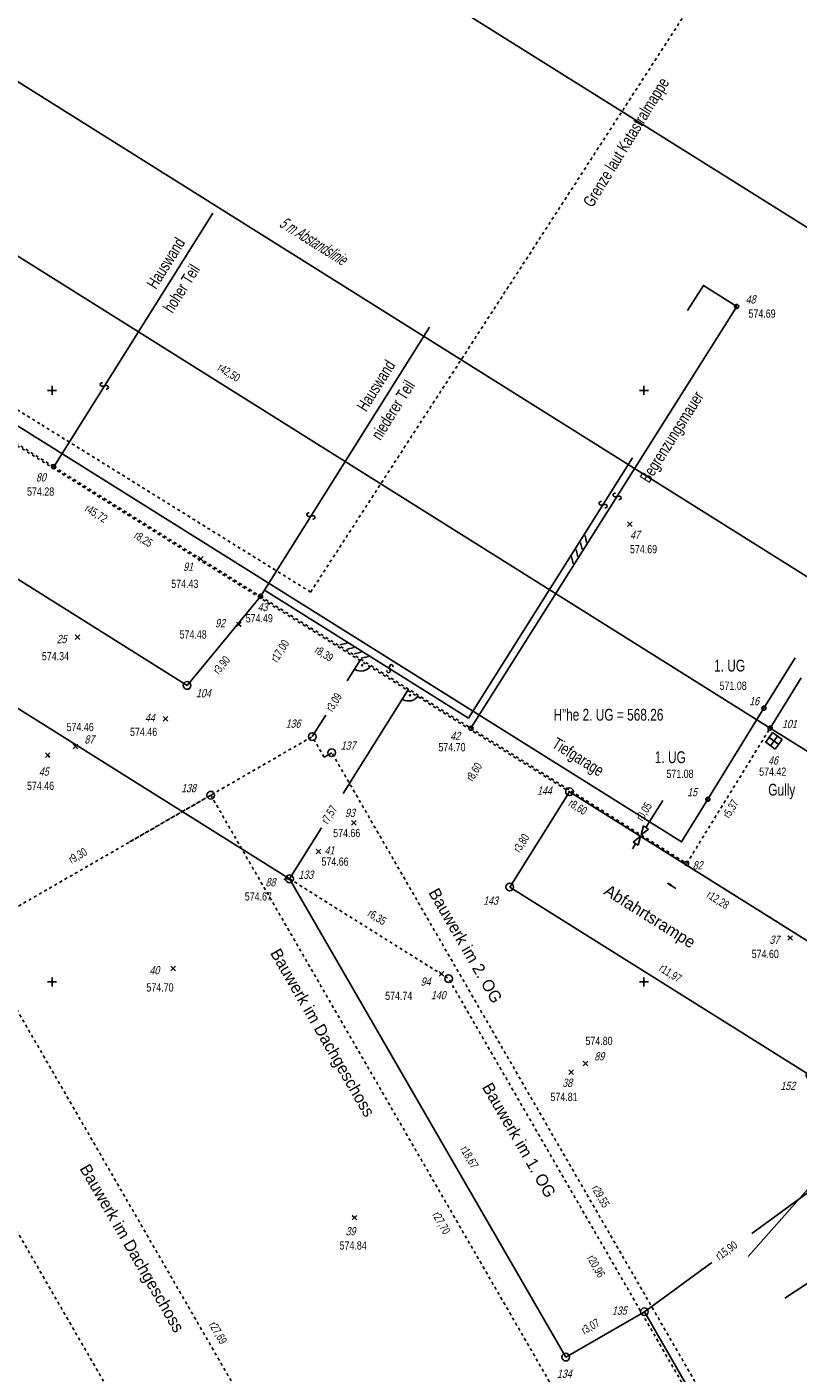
# Model space of a CAD drawing. Extents: x 0 to 80080, y 0 to 236956.
# Tile 6 of 8: x 80019 to 80045, y 236887 to 236932. Entities that reach past the tile are written whole.
import ezdxf

# ---------------------------------------------------------------- set-up
doc = ezdxf.new("R2010")
doc.units = 0
doc.header["$LTSCALE"] = 0.05
doc.header["$MEASUREMENT"] = 0
for name, pattern in [('GESTRICHELT', [1, 0.6, -0.4]), ('PUNKT2', [0.14, 0.04, -0.1]), ('STRICHPUNKT', [1.2, 0.6, -0.28, 0.04, -0.28]), ('VERDECKT2', [0.3, 0.14, -0.16])]:
    doc.linetypes.add(name, pattern=pattern)
doc.layers.get('0').update_dxf_attribs({"linetype": 'CONTINUOUS'})
for name, color, linetype in [('GRGRENZE', 7, 'CONTINUOUS'), ('HEKTAR', 7, 'CONTINUOUS'), ('HO', 7, 'CONTINUOUS'), ('KAT_PKT', 7, 'CONTINUOUS'), ('KATASTER', 7, 'CONTINUOUS'), ('OBJEKTE', 7, 'CONTINUOUS'), ('PN', 7, 'CONTINUOUS'), ('SITHOEHE', 40, 'CONTINUOUS'), ('SITLAGE', 2, 'CONTINUOUS'), ('TBO', 3, 'CONTINUOUS')]:
    doc.layers.add(name, color=color, linetype=linetype)
doc.styles.add('AUDIT_D_040929113833-1', font='txt')

# ---------------------------------------------------------------- blocks, each defined once
blk = doc.blocks.new('BEMASS0002')
at = {"color": 7, "linetype": 'Continuous'}
for p, q in [((80041.0823, 236903.1582), (80040.7977, 236903.3368)), ((80040.7977, 236903.3368), (80040.9195, 236903.28)), ((80040.7977, 236903.3368), (80040.9018, 236903.2518))]:
    blk.add_line(p, q, dxfattribs=at)
blk = doc.blocks.new('BEMASS0025')
at = {"color": 7, "linetype": 'Continuous', "style": 'AUDIT_D_040929113833-1', "width": 0.75}
blk.add_text('r8,60', height=0.28, rotation=57.907, dxfattribs=at).set_placement((80034.2074, 236906.7603))
blk = doc.blocks.new('BEMASS0026')
at = {"color": 7, "linetype": 'Continuous', "style": 'AUDIT_D_040929113833-1', "width": 0.75}
blk.add_text('r17,00', height=0.28, rotation=57.907, dxfattribs=at).set_placement((80027.6066, 236910.7802))
blk = doc.blocks.new('BEMASS0030')
at = {"color": 7, "linetype": 'Continuous', "style": 'AUDIT_D_040929113833-1', "width": 0.75}
blk.add_text('r8,60', height=0.28, rotation=327.904, dxfattribs=at).set_placement((80037.4259, 236905.9679))
blk = doc.blocks.new('BEMASS0031')
at = {"color": 7, "linetype": 'Continuous', "style": 'AUDIT_D_040929113833-1', "width": 0.75}
blk.add_text('r8,39', height=0.28, rotation=327.904, dxfattribs=at).set_placement((80028.8506, 236911.1499))
blk = doc.blocks.new('BEMASS0032')
at = {"color": 7, "linetype": 'Continuous', "style": 'AUDIT_D_040929113833-1', "width": 0.75}
blk.add_text('r8,25', height=0.28, rotation=327.909, dxfattribs=at).set_placement((80022.748, 236915.0241))
blk = doc.blocks.new('BEMASS0039')
at = {"color": 7, "linetype": 'Continuous', "style": 'AUDIT_D_040929113833-1', "width": 0.75}
blk.add_text('r5,37', height=0.28, rotation=58.362, dxfattribs=at).set_placement((80042.8823, 236905.5104))
blk = doc.blocks.new('BEMASS0042')
at = {"color": 7, "linetype": 'Continuous', "style": 'AUDIT_D_040929113833-1', "width": 0.75}
blk.add_text('r42,50', height=0.28, rotation=327.895, dxfattribs=at).set_placement((80025.5711, 236920.6935))
blk = doc.blocks.new('11', base_point=(154.8674, 189.62))
at = {"color": 0, "linetype": 'Continuous'}
blk.add_circle((154.8674, 189.62), 0.35, dxfattribs=at)
at = {"style": 'AUDIT_D_040929113833-1', "flags": 4}
for tag in ['HO', 'PN']:
    blk.add_attdef(tag, (155.8674, 190.62), '', height=0.28, dxfattribs=at)
blk = doc.blocks.new('94', base_point=(234.89, 142.9))
at = {"color": 0, "linetype": 'Continuous'}
for p, q in [((234.89, 143.9), (234.89, 141.9)), ((235.89, 142.9), (233.89, 142.9)), ((233.89, 141.9), (235.89, 141.9))]:
    blk.add_line(p, q, dxfattribs=at)
blk.add_lwpolyline([(235.89, 141.9), (235.89, 143.9), (233.89, 143.9), (233.89, 141.9)], dxfattribs=at)
at = {"style": 'AUDIT_D_040929113833-1', "flags": 4}
for tag in ['HO', 'PN']:
    blk.add_attdef(tag, (235.89, 143.9), '', height=0.28, dxfattribs=at)
blk = doc.blocks.new('25', base_point=(294.8925, 187.6994))
at = {"color": 0, "linetype": 'Continuous'}
for p, q in [((294.5036, 187.3105), (295.2814, 188.0884)), ((294.8925, 187.6994), (294.5036, 188.0884)), ((294.8925, 187.6994), (295.2814, 187.3105))]:
    blk.add_line(p, q, dxfattribs=at)
at = {"style": 'AUDIT_D_040929113833-1', "flags": 4}
for tag in ['HO', 'PN']:
    blk.add_attdef(tag, (295.8925, 188.6994), '', height=0.28, dxfattribs=at)
blk = doc.blocks.new('116', base_point=(204.4886, 127.4211))
at = {"color": 0, "linetype": 'Continuous'}
for p, q in [((202.4415, 127.5711), (203.1415, 128.2711)), ((203.5729, 127.5711), (204.2729, 128.2711)), ((204.7042, 127.5711), (205.4042, 128.2711)), ((205.8356, 127.5711), (206.5356, 128.2711))]:
    blk.add_line(p, q, dxfattribs=at)
blk = doc.blocks.new('26', base_point=(54.8, 172.97))
at = {"color": 0, "linetype": 'Continuous'}
blk.add_lwpolyline([(54.5, 172.45, 1.255241), (55.02, 172.72), (54.57, 173.23, -1.262482), (55.08, 173.51)], format="xyb", dxfattribs=at)
blk = doc.blocks.new('13', base_point=(174.7973, 188.5503))
at = {"color": 0, "linetype": 'Continuous'}
for q in [(174.7973, 189.3003), (174.0473, 188.5503), (175.5473, 188.5503), (174.7973, 187.8003)]:
    blk.add_line((174.7973, 188.5503), q, dxfattribs=at)
at = {"style": 'AUDIT_D_040929113833-1', "flags": 4}
for tag in ['HO', 'PN']:
    blk.add_attdef(tag, (175.7973, 189.5503), '', height=0.28, dxfattribs=at)
blk = doc.blocks.new('BEMASS0054')
at = {"color": 7, "linetype": 'Continuous'}
for p, q in [((80029.8377, 236906.3755), (80032.0474, 236909.8985)), ((80028.0253, 236903.4858), (80029.1087, 236905.2132))]:
    blk.add_line(p, q, dxfattribs=at)
at = {"color": 7, "linetype": 'Continuous', "style": 'AUDIT_D_040929113833-1', "width": 0.75}
blk.add_text('r7,57', height=0.28, rotation=57.904, dxfattribs=at).set_placement((80029.3146, 236905.3155))
blk = doc.blocks.new('BEMASS0060')
at = {"color": 7, "linetype": 'Continuous'}
for p, q in [((80052.7891, 236894.7488), (80053.0944, 236894.8313)), ((80052.8996, 236894.5822), (80052.7891, 236894.7488)), ((80053.0944, 236894.8313), (80052.8996, 236894.5822)), ((80044.7603, 236889.3048), (80052.8444, 236894.6655))]:
    blk.add_line(p, q, dxfattribs=at)
at = {"color": 7, "linetype": 'Continuous', "style": 'AUDIT_D_040929113833-1', "width": 0.75}
blk.add_text('R=17,22', height=0.28, rotation=33.549, dxfattribs=at).set_placement((80048.1415, 236891.715))
blk = doc.blocks.new('BEMASS0062')
at = {"color": 7, "linetype": 'Continuous', "style": 'AUDIT_D_040929113833-1', "width": 0.75}
blk.add_text('r45,72', height=0.28, rotation=327.907, dxfattribs=at).set_placement((80021.0843, 236915.9312))
blk = doc.blocks.new('73', base_point=(274.2326, 157.0404))
at = {"color": 0, "linetype": 'Continuous'}
blk.add_circle((274.9881, 157.7953), 0.1, dxfattribs=at)
blk.add_arc((274.2326, 157.0404), 2, 2.820009, 87.477187, dxfattribs=at)
blk = doc.blocks.new('BEMASS0063')
at = {"color": 7, "linetype": 'Continuous', "style": 'AUDIT_D_040929113833-1', "width": 0.75}
blk.add_text('r3,90', height=0.28, rotation=50.525, dxfattribs=at).set_placement((80025.6308, 236910.3804))
blk = doc.blocks.new('BEMASS0078')
at = {"color": 7, "linetype": 'Continuous', "style": 'AUDIT_D_040929113833-1', "width": 0.75}
blk.add_text('r18,67', height=0.28, rotation=299.994, dxfattribs=at).set_placement((80033.7873, 236894.3489))
blk = doc.blocks.new('BEMASS0079')
at = {"color": 7, "linetype": 'Continuous', "style": 'AUDIT_D_040929113833-1', "width": 0.75}
blk.add_text('r3,07', height=0.28, rotation=29.994, dxfattribs=at).set_placement((80037.9848, 236888.0747))
blk = doc.blocks.new('BEMASS0084')
at = {"color": 7, "linetype": 'Continuous', "style": 'AUDIT_D_040929113833-1', "width": 0.75}
blk.add_text('r6,35', height=0.28, rotation=327.883, dxfattribs=at).set_placement((80030.639, 236902.2447))
blk = doc.blocks.new('BEMASS0085')
at = {"color": 7, "linetype": 'Continuous', "style": 'AUDIT_D_040929113833-1', "width": 0.75}
blk.add_text('r20,96', height=0.28, rotation=299.994, dxfattribs=at).set_placement((80038.0673, 236890.6656))
blk = doc.blocks.new('BEMASS0086')
at = {"color": 7, "linetype": 'Continuous'}
for p, q in [((80029.9783, 236910.183), (80030.4344, 236910.9102)), ((80028.7932, 236908.2935), (80029.2493, 236909.0207))]:
    blk.add_line(p, q, dxfattribs=at)
at = {"color": 7, "linetype": 'Continuous', "style": 'AUDIT_D_040929113833-1', "width": 0.75}
blk.add_text('r3,09', height=0.28, rotation=57.904, dxfattribs=at).set_placement((80029.472, 236909.1124))
blk = doc.blocks.new('BEMASS0087')
at = {"color": 7, "linetype": 'Continuous', "style": 'AUDIT_D_040929113833-1', "width": 0.75}
blk.add_text('r29,55', height=0.28, rotation=299.994, dxfattribs=at).set_placement((80038.2225, 236893.0279))
blk = doc.blocks.new('BEMASS0090')
at = {"color": 7, "linetype": 'Continuous', "style": 'AUDIT_D_040929113833-1', "width": 0.75}
blk.add_text('r9,30', height=0.28, rotation=29.994, dxfattribs=at).set_placement((80020.6622, 236903.9909))
blk = doc.blocks.new('BEMASS0092')
at = {"color": 7, "linetype": 'Continuous', "style": 'AUDIT_D_040929113833-1', "width": 0.75}
blk.add_text('r27,69', height=0.28, rotation=299.994, dxfattribs=at).set_placement((80025.2938, 236888.4137))
blk = doc.blocks.new('BEMASS0095')
at = {"color": 7, "linetype": 'Continuous'}
for p, q in [((80043.6424, 236891.4962), (80052.8568, 236898.2203)), ((80040.0161, 236888.8501), (80042.2966, 236890.5142))]:
    blk.add_line(p, q, dxfattribs=at)
at = {"color": 7, "linetype": 'Continuous', "style": 'AUDIT_D_040929113833-1', "width": 0.75}
blk.add_text('r15,90', height=0.28, rotation=36.119, dxfattribs=at).set_placement((80042.5478, 236890.5737))
blk = doc.blocks.new('BEMASS0096')
at = {"color": 7, "linetype": 'Continuous', "style": 'AUDIT_D_040929113833-1', "width": 0.75}
blk.add_text('r27,70', height=0.28, rotation=299.994, dxfattribs=at).set_placement((80032.839, 236892.1293))
blk = doc.blocks.new('BEMASS0102')
at = {"color": 7, "linetype": 'Continuous', "style": 'AUDIT_D_040929113833-1', "width": 0.75}
blk.add_text('r12,28', height=0.28, rotation=327.907, dxfattribs=at).set_placement((80042.0923, 236902.8723))
blk = doc.blocks.new('BEMASS0103')
at = {"color": 7, "linetype": 'Continuous', "style": 'AUDIT_D_040929113833-1', "width": 0.75}
blk.add_text('r11,97', height=0.28, rotation=327.907, dxfattribs=at).set_placement((80040.4853, 236900.3876))
blk = doc.blocks.new('BEMASS0104')
at = {"color": 7, "linetype": 'Continuous', "style": 'AUDIT_D_040929113833-1', "width": 0.75}
blk.add_text('r3,80', height=0.28, rotation=57.907, dxfattribs=at).set_placement((80035.8034, 236904.3491))
blk = doc.blocks.new('BEMASS0105')
at = {"color": 7, "linetype": 'Continuous'}
for p, q in [((80043.5254, 236890.7236), (80049.9506, 236897.9905)), ((80049.8757, 236898.0567), (80050.1493, 236898.2152)), ((80050.0255, 236897.9242), (80049.8757, 236898.0567)), ((80050.1493, 236898.2152), (80050.0255, 236897.9242))]:
    blk.add_line(p, q, dxfattribs=at)
at = {"color": 7, "linetype": 'Continuous', "style": 'AUDIT_D_040929113833-1', "width": 0.75}
blk.add_text('R=17,22', height=0.28, rotation=48.518, dxfattribs=at).set_placement((80046.1695, 236893.9254))
blk = doc.blocks.new('BEMASS0109')
at = {"color": 7, "linetype": 'Continuous'}
for p, q in [((80040.0651, 236905.2239), (80040.6389, 236906.1389)), ((80039.9804, 236905.2771), (80039.9057, 236904.9698)), ((80039.9057, 236904.9698), (80040.1498, 236905.1708)), ((80040.1498, 236905.1708), (80039.9804, 236905.2771)), ((80039.8795, 236904.9279), (80039.6354, 236904.7269)), ((80039.6354, 236904.7269), (80039.8048, 236904.6207)), ((80039.8048, 236904.6207), (80039.8795, 236904.9279)), ((80039.7201, 236904.6738), (80039.6138, 236904.5044))]:
    blk.add_line(p, q, dxfattribs=at)
at = {"color": 7, "linetype": 'Continuous', "style": 'AUDIT_D_040929113833-1', "width": 0.75}
blk.add_text('r0,05', height=0.28, rotation=57.907, dxfattribs=at).set_placement((80039.9488, 236905.4149))
blk = doc.blocks.new('9', base_point=(134.9007, 189.0778))
at = {"color": 0, "linetype": 'Continuous'}
blk.add_circle((134.9007, 189.0778), 0.65, dxfattribs=at)
at = {"style": 'AUDIT_D_040929113833-1', "flags": 4}
for tag in ['HO', 'PN']:
    blk.add_attdef(tag, (135.9007, 190.0778), '', height=0.28, dxfattribs=at)

msp = doc.modelspace()

# ---------------------------------------------------------------- linework, layer by layer
at = {"layer": 'GRGRENZE', "color": 30, "linetype": 'Continuous'}
for p in [(80008.26, 236931.17), (80050.72, 236904.53)]:
    msp.add_line(p, (80044.264, 236908.581), dxfattribs=at)
at = {"layer": 'GRGRENZE', "color": 30, "linetype": 'PUNKT2'}
for p, q in [((80010.981, 236923.11), (80020.057, 236917.418)), ((80020.057, 236917.418), (80027.045, 236913.036)), ((80027.045, 236913.036), (80034.156, 236908.576))]:
    msp.add_line(p, q, dxfattribs=at)
for points in [[(80034.156, 236908.576), (80041.445, 236904.005)], [(80041.445, 236904.005), (80044.264, 236908.581)]]:
    msp.add_lwpolyline(points, dxfattribs=at)
at = {"layer": 'KATASTER', "color": 7, "linetype": 'GESTRICHELT'}
msp.add_line((80028.74, 236913.18), (80042.89, 236935.04), dxfattribs=at)
at = {"layer": 'OBJEKTE', "color": 7, "linetype": 'GESTRICHELT'}
for points in [[(80019.59, 236918.87), (80011.06, 236924.17)], [(80028.74, 236913.18), (80019.59, 236918.87)]]:
    msp.add_lwpolyline(points, dxfattribs=at)
at = {"layer": 'SITHOEHE', "color": 2, "linetype": 'Continuous'}
for p, q in [((80020.057, 236917.418), (80025.43, 236925.986)), ((80043.134, 236922.836), (80034.156, 236908.576)), ((80027.045, 236913.036), (80032.752, 236922.136)), ((80044.264, 236908.581), (80045.313, 236910.283))]:
    msp.add_line(p, q, dxfattribs=at)
for points in [[(80042.16, 236906.176), (80041.273, 236904.737), (80009.374, 236924.732)], [(80043.134, 236922.836), (80042.008, 236923.545), (80041.476, 236922.698)], [(80034.077, 236908.92), (80039.614, 236917.714)], [(80027.178, 236913.248), (80034.077, 236908.92)], [(80042.16, 236906.176), (80044.057, 236909.255), (80045.106, 236910.958)]]:
    msp.add_lwpolyline(points, dxfattribs=at)
at = {"layer": 'TBO', "color": 4, "linetype": 'Continuous'}
for p, q in [((80016.232, 236943.876), (80052.236, 236921.287)), ((80010.917, 236935.405), (80046.921, 236912.816))]:
    msp.add_line(p, q, dxfattribs=at)
at = {"layer": 'TBO', "color": 3, "linetype": 'PUNKT2'}
msp.add_line((80009.159, 236924.193), (80047.892, 236899.903), dxfattribs=at)
at = {"layer": 'TBO', "color": 3, "linetype": 'Continuous'}
for p, q in [((80028.025, 236903.486), (80004.255, 236918.407)), ((80029.193, 236907.601), (80029.453, 236907.751)), ((80035.467, 236903.21), (80037.486, 236906.429)), ((80028.025, 236903.486), (80037.359, 236887.316)), ((80045.61, 236896.848), (80035.467, 236903.21)), ((80037.359, 236887.316), (80040.016, 236888.85)), ((80043.965, 236882.008), (80040.016, 236888.85))]:
    msp.add_line(p, q, dxfattribs=at)
at = {"layer": 'TBO', "color": 3, "linetype": 'STRICHPUNKT'}
for p, q in [((80022.622, 236904.732), (80028.793, 236908.293)), ((80029.193, 236907.601), (80028.793, 236908.293)), ((80044.225, 236882.158), (80029.453, 236907.751))]:
    msp.add_line(p, q, dxfattribs=at)
at = {"layer": 'TBO', "color": 3, "linetype": 'VERDECKT2'}
for p, q in [((80017.309, 236901.665), (80025.364, 236906.314)), ((80039.208, 236882.328), (80025.364, 236906.314)), ((80031.154, 236877.679), (80017.309, 236901.665))]:
    msp.add_line(p, q, dxfattribs=at)
at = {"layer": 'TBO', "color": 3, "linetype": 'GESTRICHELT'}
for p, q in [((80028.025, 236903.486), (80033.4, 236900.112)), ((80043.879, 236881.958), (80033.4, 236900.112)), ((80029.242, 236873.51), (80014.916, 236898.33))]:
    msp.add_line(p, q, dxfattribs=at)
at = {"layer": 'TBO', "color": 3, "linetype": 'Continuous'}
for points in [[(80024.564, 236910.023), (80008.507, 236920.106)], [(80027.045, 236913.036), (80024.564, 236910.023)], [(80047.892, 236899.903), (80037.486, 236906.429)]]:
    msp.add_lwpolyline(points, dxfattribs=at)

# ---------------------------------------------------------------- block references
at = {"layer": 'HEKTAR', "xscale": 0.2, "yscale": 0.2, "zscale": 0.2}
for p in [(80020, 236920), (80040, 236920), (80020, 236900), (80040, 236900)]:
    msp.add_blockref('13', p, dxfattribs=at)
at = {"layer": 'KAT_PKT'}
ref = msp.add_blockref('11', (80044.264, 236908.581), dxfattribs=dict(at, xscale=0.2, yscale=0.2, zscale=0.2))
ref.add_attrib('PN', '101', (80044.664, 236908.581), dxfattribs={"layer": 'PN', "color": 7, "height": 0.28, "style": 'AUDIT_D_040929113833-1', "oblique": 15, "width": 0.8, "flags": 4})
at = {"layer": 'SITHOEHE', "color": 2}
ref = msp.add_blockref('11', (80043.134, 236922.836), dxfattribs=dict(at, xscale=0.2, yscale=0.2, zscale=0.2))
ref.add_attrib('PN', '48', (80043.434, 236922.936), dxfattribs={"layer": 'PN', "height": 0.28, "style": 'AUDIT_D_040929113833-1', "oblique": 15, "width": 0.8, "flags": 4})
ref.add_attrib('HO', '574.69', (80043.534, 236922.456), dxfattribs={"layer": 'HO', "height": 0.28, "style": 'AUDIT_D_040929113833-1', "width": 0.8, "flags": 4})
for name, p, xscale, yscale, zscale, rotation in [('26', (80021.77, 236920.149), 0.2, 0.2, 0.2, 57.908), ('26', (80039.092, 236916.416), 0.2, 0.2, 0.2, 237.806), ('26', (80038.617, 236916.131), 0.2, 0.2, 0.2, 237.806), ('26', (80028.746, 236915.748), 0.2, 0.2, 0.2, 237.909), ('116', (80037.917, 236914.55), 0.25, 0.25, 0.25, 57.806), ('116', (80030.143, 236911.093), 0.25, 0.25, 0.25, 327.904), ('26', (80031.417, 236910.589), 0.2, 0.2, 0.2, 327.904)]:
    msp.add_blockref(name, p, dxfattribs=dict(at, xscale=xscale, yscale=yscale, zscale=zscale, rotation=rotation))
ref = msp.add_blockref('11', (80020.057, 236917.418), dxfattribs=dict(at, xscale=0.2, yscale=0.2, zscale=0.2))
ref.add_attrib('PN', '80', (80019.457, 236916.918), dxfattribs={"layer": 'PN', "height": 0.28, "style": 'AUDIT_D_040929113833-1', "oblique": 15, "width": 0.8, "flags": 4})
ref.add_attrib('HO', '574.28', (80019.157, 236916.438), dxfattribs={"layer": 'HO', "height": 0.28, "style": 'AUDIT_D_040929113833-1', "width": 0.8, "flags": 4})
ref = msp.add_blockref('25', (80039.528, 236915.473), dxfattribs=dict(at, xscale=0.2, yscale=0.2, zscale=0.2))
ref.add_attrib('PN', '47', (80039.528, 236914.973), dxfattribs={"layer": 'PN', "height": 0.28, "style": 'AUDIT_D_040929113833-1', "oblique": 15, "width": 0.8, "flags": 4})
ref.add_attrib('HO', '574.69', (80039.528, 236914.493), dxfattribs={"layer": 'HO', "height": 0.28, "style": 'AUDIT_D_040929113833-1', "width": 0.8, "flags": 4})
ref = msp.add_blockref('25', (80025.03, 236914.3), dxfattribs=dict(at, xscale=0.2, yscale=0.2, zscale=0.2))
ref.add_attrib('PN', '91', (80024.43, 236913.9), dxfattribs={"layer": 'PN', "color": 7, "height": 0.28, "style": 'AUDIT_D_040929113833-1', "oblique": 15, "width": 0.8, "flags": 4})
ref.add_attrib('HO', '574.43', (80024.03, 236913.32), dxfattribs={"layer": 'HO', "height": 0.28, "style": 'AUDIT_D_040929113833-1', "width": 0.8, "flags": 4})
ref = msp.add_blockref('11', (80027.045, 236913.036), dxfattribs=dict(at, xscale=0.2, yscale=0.2, zscale=0.2))
ref.add_attrib('PN', '43', (80026.945, 236912.536), dxfattribs={"layer": 'PN', "height": 0.28, "style": 'AUDIT_D_040929113833-1', "oblique": 15, "width": 0.8, "flags": 4})
ref.add_attrib('HO', '574.49', (80026.545, 236912.156), dxfattribs={"layer": 'HO', "height": 0.28, "style": 'AUDIT_D_040929113833-1', "width": 0.8, "flags": 4})
ref = msp.add_blockref('25', (80026.311, 236912.089), dxfattribs=dict(at, xscale=0.2, yscale=0.2, zscale=0.2))
ref.add_attrib('PN', '92', (80025.511, 236911.989), dxfattribs={"layer": 'PN', "color": 7, "height": 0.28, "style": 'AUDIT_D_040929113833-1', "oblique": 15, "width": 0.8, "flags": 4})
ref.add_attrib('HO', '574.48', (80024.311, 236911.609), dxfattribs={"layer": 'HO', "height": 0.28, "style": 'AUDIT_D_040929113833-1', "width": 0.8, "flags": 4})
ref = msp.add_blockref('25', (80020.858, 236911.653), dxfattribs=dict(at, xscale=0.2, yscale=0.2, zscale=0.2))
ref.add_attrib('PN', '25', (80020.158, 236911.453), dxfattribs={"layer": 'PN', "height": 0.28, "style": 'AUDIT_D_040929113833-1', "oblique": 15, "width": 0.8, "flags": 4})
ref.add_attrib('HO', '574.34', (80019.658, 236910.873), dxfattribs={"layer": 'HO', "height": 0.28, "style": 'AUDIT_D_040929113833-1', "width": 0.8, "flags": 4})
ref = msp.add_blockref('11', (80044.057, 236909.255), dxfattribs=dict(at, xscale=0.2, yscale=0.2, zscale=0.2))
ref.add_attrib('PN', '16', (80043.557, 236909.355), dxfattribs={"layer": 'PN', "height": 0.28, "style": 'AUDIT_D_040929113833-1', "oblique": 15, "width": 0.8, "flags": 4})
ref.add_attrib('HO', '571.08', (80042.557, 236909.875), dxfattribs={"layer": 'HO', "height": 0.28, "style": 'AUDIT_D_040929113833-1', "width": 0.8, "flags": 4})
ref = msp.add_blockref('25', (80023.836, 236908.894), dxfattribs=dict(at, xscale=0.2, yscale=0.2, zscale=0.2))
ref.add_attrib('PN', '44', (80023.136, 236908.794), dxfattribs={"layer": 'PN', "height": 0.28, "style": 'AUDIT_D_040929113833-1', "oblique": 15, "width": 0.8, "flags": 4})
ref.add_attrib('HO', '574.46', (80022.636, 236908.314), dxfattribs={"layer": 'HO', "height": 0.28, "style": 'AUDIT_D_040929113833-1', "width": 0.8, "flags": 4})
ref = msp.add_blockref('25', (80020.793, 236907.959), dxfattribs=dict(at, xscale=0.2, yscale=0.2, zscale=0.2))
ref.add_attrib('PN', '87', (80021.093, 236908.059), dxfattribs={"layer": 'PN', "color": 7, "height": 0.28, "style": 'AUDIT_D_040929113833-1', "oblique": 15, "width": 0.8, "flags": 4})
ref.add_attrib('HO', '574.46', (80020.493, 236908.479), dxfattribs={"layer": 'HO', "height": 0.28, "style": 'AUDIT_D_040929113833-1', "width": 0.8, "flags": 4})
ref = msp.add_blockref('11', (80034.156, 236908.576), dxfattribs=dict(at, xscale=0.2, yscale=0.2, zscale=0.2))
ref.add_attrib('PN', '42', (80033.456, 236908.176), dxfattribs={"layer": 'PN', "height": 0.28, "style": 'AUDIT_D_040929113833-1', "oblique": 15, "width": 0.8, "flags": 4})
ref.add_attrib('HO', '574.70', (80033.056, 236907.796), dxfattribs={"layer": 'HO', "height": 0.28, "style": 'AUDIT_D_040929113833-1', "width": 0.8, "flags": 4})
ref = msp.add_blockref('94', (80044.394, 236908.149), dxfattribs=dict(at, xscale=0.2, yscale=0.2, zscale=0.2, rotation=54))
ref.add_attrib('PN', '46', (80044.194, 236907.349), dxfattribs={"layer": 'PN', "height": 0.28, "style": 'AUDIT_D_040929113833-1', "oblique": 15, "width": 0.8, "flags": 4})
ref.add_attrib('HO', '574.42', (80043.894, 236906.969), dxfattribs={"layer": 'HO', "height": 0.28, "style": 'AUDIT_D_040929113833-1', "width": 0.8, "flags": 4})
ref = msp.add_blockref('25', (80019.854, 236907.671), dxfattribs=dict(at, xscale=0.2, yscale=0.2, zscale=0.2))
ref.add_attrib('PN', '45', (80019.554, 236906.971), dxfattribs={"layer": 'PN', "height": 0.28, "style": 'AUDIT_D_040929113833-1', "oblique": 15, "width": 0.8, "flags": 4})
ref.add_attrib('HO', '574.46', (80019.154, 236906.491), dxfattribs={"layer": 'HO', "height": 0.28, "style": 'AUDIT_D_040929113833-1', "width": 0.8, "flags": 4})
ref = msp.add_blockref('11', (80042.16, 236906.176), dxfattribs=dict(at, xscale=0.2, yscale=0.2, zscale=0.2))
ref.add_attrib('PN', '15', (80041.46, 236906.276), dxfattribs={"layer": 'PN', "height": 0.28, "style": 'AUDIT_D_040929113833-1', "oblique": 15, "width": 0.8, "flags": 4})
ref.add_attrib('HO', '571.08', (80040.76, 236906.896), dxfattribs={"layer": 'HO', "height": 0.28, "style": 'AUDIT_D_040929113833-1', "width": 0.8, "flags": 4})
ref = msp.add_blockref('25', (80030.2, 236905.376), dxfattribs=dict(at, xscale=0.2, yscale=0.2, zscale=0.2))
ref.add_attrib('PN', '93', (80029.9, 236905.576), dxfattribs={"layer": 'PN', "color": 7, "height": 0.28, "style": 'AUDIT_D_040929113833-1', "oblique": 15, "width": 0.8, "flags": 4})
ref.add_attrib('HO', '574.66', (80029.5, 236904.896), dxfattribs={"layer": 'HO', "height": 0.28, "style": 'AUDIT_D_040929113833-1', "width": 0.8, "flags": 4})
ref = msp.add_blockref('25', (80029.005, 236904.41), dxfattribs=dict(at, xscale=0.2, yscale=0.2, zscale=0.2))
ref.add_attrib('PN', '41', (80029.205, 236904.31), dxfattribs={"layer": 'PN', "height": 0.28, "style": 'AUDIT_D_040929113833-1', "oblique": 15, "width": 0.8, "flags": 4})
ref.add_attrib('HO', '574.66', (80029.105, 236903.93), dxfattribs={"layer": 'HO', "height": 0.28, "style": 'AUDIT_D_040929113833-1', "width": 0.8, "flags": 4})
ref = msp.add_blockref('11', (80041.445, 236904.005), dxfattribs=dict(at, xscale=0.2, yscale=0.2, zscale=0.2))
ref.add_attrib('PN', '82', (80041.645, 236903.805), dxfattribs={"layer": 'PN', "color": 7, "height": 0.28, "style": 'AUDIT_D_040929113833-1', "oblique": 15, "width": 0.8, "flags": 4})
ref = msp.add_blockref('25', (80027.914, 236903.532), dxfattribs=dict(at, xscale=0.2, yscale=0.2, zscale=0.2))
ref.add_attrib('PN', '88', (80027.214, 236903.232), dxfattribs={"layer": 'PN', "color": 7, "height": 0.28, "style": 'AUDIT_D_040929113833-1', "oblique": 15, "width": 0.8, "flags": 4})
ref.add_attrib('HO', '574.67', (80026.514, 236902.752), dxfattribs={"layer": 'HO', "height": 0.28, "style": 'AUDIT_D_040929113833-1', "width": 0.8, "flags": 4})
ref = msp.add_blockref('25', (80044.942, 236901.487), dxfattribs=dict(at, xscale=0.2, yscale=0.2, zscale=0.2))
ref.add_attrib('PN', '37', (80044.242, 236901.287), dxfattribs={"layer": 'PN', "height": 0.28, "style": 'AUDIT_D_040929113833-1', "oblique": 15, "width": 0.8, "flags": 4})
ref.add_attrib('HO', '574.60', (80043.642, 236900.807), dxfattribs={"layer": 'HO', "height": 0.28, "style": 'AUDIT_D_040929113833-1', "width": 0.8, "flags": 4})
ref = msp.add_blockref('25', (80024.091, 236900.456), dxfattribs=dict(at, xscale=0.2, yscale=0.2, zscale=0.2))
ref.add_attrib('PN', '40', (80023.291, 236900.256), dxfattribs={"layer": 'PN', "height": 0.28, "style": 'AUDIT_D_040929113833-1', "oblique": 15, "width": 0.8, "flags": 4})
ref.add_attrib('HO', '574.70', (80023.191, 236899.676), dxfattribs={"layer": 'HO', "height": 0.28, "style": 'AUDIT_D_040929113833-1', "width": 0.8, "flags": 4})
ref = msp.add_blockref('25', (80033.157, 236900.273), dxfattribs=dict(at, xscale=0.2, yscale=0.2, zscale=0.2))
ref.add_attrib('PN', '94', (80032.457, 236899.873), dxfattribs={"layer": 'PN', "color": 7, "height": 0.28, "style": 'AUDIT_D_040929113833-1', "oblique": 15, "width": 0.8, "flags": 4})
ref.add_attrib('HO', '574.74', (80031.257, 236899.393), dxfattribs={"layer": 'HO', "height": 0.28, "style": 'AUDIT_D_040929113833-1', "width": 0.8, "flags": 4})
ref = msp.add_blockref('25', (80038.024, 236897.247), dxfattribs=dict(at, xscale=0.2, yscale=0.2, zscale=0.2))
ref.add_attrib('PN', '89', (80038.324, 236897.347), dxfattribs={"layer": 'PN', "color": 7, "height": 0.28, "style": 'AUDIT_D_040929113833-1', "oblique": 15, "width": 0.8, "flags": 4})
ref.add_attrib('HO', '574.80', (80038.024, 236897.867), dxfattribs={"layer": 'HO', "height": 0.28, "style": 'AUDIT_D_040929113833-1', "width": 0.8, "flags": 4})
ref = msp.add_blockref('25', (80037.542, 236896.952), dxfattribs=dict(at, xscale=0.2, yscale=0.2, zscale=0.2))
ref.add_attrib('PN', '38', (80037.242, 236896.452), dxfattribs={"layer": 'PN', "height": 0.28, "style": 'AUDIT_D_040929113833-1', "oblique": 15, "width": 0.8, "flags": 4})
ref.add_attrib('HO', '574.81', (80036.842, 236895.972), dxfattribs={"layer": 'HO', "height": 0.28, "style": 'AUDIT_D_040929113833-1', "width": 0.8, "flags": 4})
ref = msp.add_blockref('25', (80030.217, 236892.032), dxfattribs=dict(at, xscale=0.2, yscale=0.2, zscale=0.2))
ref.add_attrib('PN', '39', (80029.917, 236891.432), dxfattribs={"layer": 'PN', "height": 0.28, "style": 'AUDIT_D_040929113833-1', "oblique": 15, "width": 0.8, "flags": 4})
ref.add_attrib('HO', '574.84', (80029.717, 236890.952), dxfattribs={"layer": 'HO', "height": 0.28, "style": 'AUDIT_D_040929113833-1', "width": 0.8, "flags": 4})
at = {"layer": 'SITLAGE'}
for name in ['BEMASS0042', 'BEMASS0032', 'BEMASS0026', 'BEMASS0031', 'BEMASS0025', 'BEMASS0030', 'BEMASS0039', 'BEMASS0002']:
    msp.add_blockref(name, (0, 0), dxfattribs=at)
at = {"layer": 'TBO'}
for name in ['BEMASS0062', 'BEMASS0063', 'BEMASS0086', 'BEMASS0054', 'BEMASS0109', 'BEMASS0104', 'BEMASS0090', 'BEMASS0102', 'BEMASS0084', 'BEMASS0103', 'BEMASS0095', 'BEMASS0105', 'BEMASS0060', 'BEMASS0078', 'BEMASS0087', 'BEMASS0096', 'BEMASS0085', 'BEMASS0092', 'BEMASS0079']:
    msp.add_blockref(name, (0, 0), dxfattribs=at)
at = {"layer": 'TBO', "xscale": 0.2, "yscale": 0.2, "zscale": 0.2, "rotation": 237.9040000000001}
for p in [(80030.434, 236910.91), (80032.047, 236909.899)]:
    msp.add_blockref('73', p, dxfattribs=at)
at = {"layer": 'TBO', "color": 3}
ref = msp.add_blockref('9', (80024.564, 236910.023), dxfattribs=dict(at, xscale=0.2, yscale=0.2, zscale=0.2))
ref.add_attrib('PN', '104', (80024.864, 236909.623), dxfattribs={"layer": 'PN', "color": 7, "height": 0.28, "style": 'AUDIT_D_040929113833-1', "oblique": 15, "width": 0.8, "flags": 4})
ref = msp.add_blockref('9', (80028.793, 236908.293), dxfattribs=dict(at, xscale=0.2, yscale=0.2, zscale=0.2))
ref.add_attrib('PN', '136', (80027.893, 236908.593), dxfattribs={"layer": 'PN', "color": 7, "height": 0.28, "style": 'AUDIT_D_040929113833-1', "oblique": 15, "width": 0.8, "flags": 4})
ref = msp.add_blockref('9', (80029.453, 236907.751), dxfattribs=dict(at, xscale=0.2, yscale=0.2, zscale=0.2))
ref.add_attrib('PN', '137', (80029.753, 236907.851), dxfattribs={"layer": 'PN', "color": 7, "height": 0.28, "style": 'AUDIT_D_040929113833-1', "oblique": 15, "width": 0.8, "flags": 4})
ref = msp.add_blockref('9', (80025.364, 236906.314), dxfattribs=dict(at, xscale=0.2, yscale=0.2, zscale=0.2))
ref.add_attrib('PN', '138', (80024.364, 236906.414), dxfattribs={"layer": 'PN', "color": 7, "height": 0.28, "style": 'AUDIT_D_040929113833-1', "oblique": 15, "width": 0.8, "flags": 4})
ref = msp.add_blockref('9', (80037.486, 236906.429), dxfattribs=dict(at, xscale=0.2, yscale=0.2, zscale=0.2))
ref.add_attrib('PN', '144', (80036.386, 236906.329), dxfattribs={"layer": 'PN', "color": 7, "height": 0.28, "style": 'AUDIT_D_040929113833-1', "oblique": 15, "width": 0.8, "flags": 4})
ref = msp.add_blockref('9', (80028.025, 236903.486), dxfattribs=dict(at, xscale=0.2, yscale=0.2, zscale=0.2))
ref.add_attrib('PN', '133', (80028.325, 236903.486), dxfattribs={"layer": 'PN', "color": 7, "height": 0.28, "style": 'AUDIT_D_040929113833-1', "oblique": 15, "width": 0.8, "flags": 4})
ref = msp.add_blockref('9', (80035.467, 236903.21), dxfattribs=dict(at, xscale=0.2, yscale=0.2, zscale=0.2))
ref.add_attrib('PN', '143', (80034.567, 236902.61), dxfattribs={"layer": 'PN', "color": 7, "height": 0.28, "style": 'AUDIT_D_040929113833-1', "oblique": 15, "width": 0.8, "flags": 4})
ref = msp.add_blockref('9', (80033.4, 236900.112), dxfattribs=dict(at, xscale=0.2, yscale=0.2, zscale=0.2))
ref.add_attrib('PN', '140', (80032.8, 236899.412), dxfattribs={"layer": 'PN', "color": 7, "height": 0.28, "style": 'AUDIT_D_040929113833-1', "oblique": 15, "width": 0.8, "flags": 4})
ref = msp.add_blockref('9', (80045.61, 236896.848), dxfattribs=dict(at, xscale=0.2, yscale=0.2, zscale=0.2))
ref.add_attrib('PN', '152', (80044.61, 236896.348), dxfattribs={"layer": 'PN', "color": 7, "height": 0.28, "style": 'AUDIT_D_040929113833-1', "oblique": 15, "width": 0.8, "flags": 4})
ref = msp.add_blockref('9', (80040.016, 236888.85), dxfattribs=dict(at, xscale=0.2, yscale=0.2, zscale=0.2))
ref.add_attrib('PN', '135', (80038.916, 236888.75), dxfattribs={"layer": 'PN', "color": 7, "height": 0.28, "style": 'AUDIT_D_040929113833-1', "oblique": 15, "width": 0.8, "flags": 4})
ref = msp.add_blockref('9', (80037.359, 236887.316), dxfattribs=dict(at, xscale=0.2, yscale=0.2, zscale=0.2))
ref.add_attrib('PN', '134', (80037.059, 236886.616), dxfattribs={"layer": 'PN', "color": 7, "height": 0.28, "style": 'AUDIT_D_040929113833-1', "oblique": 15, "width": 0.8, "flags": 4})

# ---------------------------------------------------------------- texts
at = {"layer": 'SITHOEHE', "color": 2, "linetype": 'Continuous', "style": 'AUDIT_D_040929113833-1', "width": 0.75}
for s, rotation, p in [('Hauswand', 57.909, (80023.513, 236923.393)), ('hoher Teil', 57.909, (80024.071, 236922.584)), ('Hauswand', 57.909, (80030.614, 236919.251)), ('niederer Teil', 57.909, (80031.097, 236918.286)), ('Begrenzungsmauer', 57.806, (80040.174, 236916.839)), ('Tiefgarage', 327.92, (80036.859, 236907.95))]:
    msp.add_text(s, height=0.4, rotation=rotation, dxfattribs=at).set_placement(p)
for s, p in [('1. UG', (80042.37, 236910.495)), ('H”he 2. UG = 568.26', (80036.946, 236908.833)), ('1. UG', (80040.367, 236907.398)), ('Gully', (80044.2, 236906.299))]:
    msp.add_text(s, height=0.4, dxfattribs=at).set_placement(p)
at = {"layer": 'SITLAGE', "color": 2, "linetype": 'Continuous', "style": 'AUDIT_D_040929113833-1', "width": 0.75}
msp.add_text('Grenze laut Katastralmappe', height=0.4, rotation=58.499, dxfattribs=at).set_placement((80038.261, 236926.154))
at = {"layer": 'TBO', "color": 4, "linetype": 'Continuous', "style": 'AUDIT_D_040929113833-1', "oblique": 15, "width": 0.6}
msp.add_text('5 m Abstandslinie', height=0.4, rotation=327.909, dxfattribs=at).set_placement((80027.649, 236925.555))
at = {"layer": 'TBO', "color": 3, "linetype": 'Continuous', "style": 'AUDIT_D_040929113833-1'}
for s, rotation, p in [('Bauwerk im 2. OG', 299.994, (80032.708, 236903.021)), ('Abfahrtsrampe', 327.909, (80038.611, 236902.984)), ('Bauwerk im Dachgeschoss', 299.994, (80027.359, 236900.98)), ('Bauwerk im 1. OG', 299.994, (80034.518, 236896.445)), ('Bauwerk im Dachgeschoss', 299.994, (80020.921, 236893.693))]:
    msp.add_text(s, height=0.4, rotation=rotation, dxfattribs=at).set_placement(p)

doc.saveas('drawing.dxf')
